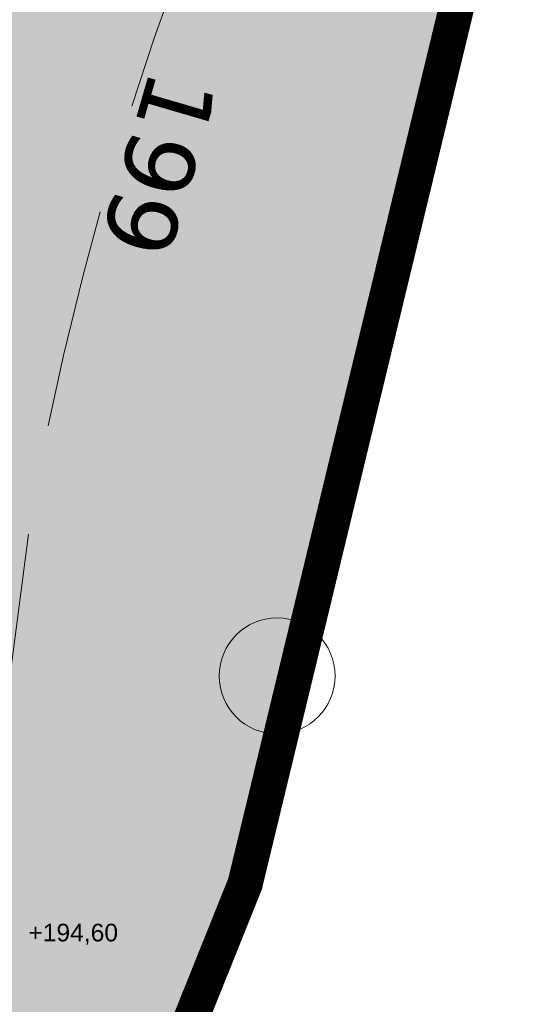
# Model space of a CAD drawing. Header units: metres. Extents: x 470877 to 470966, y 6514611 to 6514728.
# Tile 248 of 256: x 470927.72 to 470930.62, y 6514648.96 to 6514654.54. Entities that reach past the tile are written whole.
import ezdxf

# ---------------------------------------------------------------- set-up
doc = ezdxf.new("R2010")
doc.units = ezdxf.units.M
doc.linetypes.add('DASHED', pattern=[19.05, 12.7, -6.35])
doc.linetypes.add('DASHED2', pattern=[0.375, 0.25, -0.125])
doc.layers.add('A-L_tekst høyder', color=4, linetype='Continuous')
doc.layers.add('L 771-Gressarealer', color=7, linetype='Continuous', lineweight=9, true_color=0xe1e1ad)
doc.layers.add('LA DIV-Grense_delområde', color=7, linetype='DASHED', lineweight=9, true_color=0x007f00)
doc.layers.add('LA TEK-Punkthøgde ny', color=255, linetype='Continuous', lineweight=9)
doc.layers.add('LA TER-Ny kote 1m', color=95, linetype='Continuous', lineweight=13)
doc.styles.add('Arealtekst', font='arial.ttf')
doc.styles.add('Verdana', font='verdana.ttf')

msp = doc.modelspace()

# ---------------------------------------------------------------- hatches: boundary and pattern name
at = {"layer": 'L 771-Gressarealer'}
h = msp.add_hatch(color=256, dxfattribs=at)
edge = h.paths.add_edge_path()
edge.add_line((470884.7451, 6514673.4778), (470885.2695, 6514664.8693))
edge.add_line((470885.2695, 6514664.8693), (470885.4381, 6514661.664))
edge.add_arc((470668.033, 6514651.8375), 217.6271, 0.102899, 2.587952, ccw=False)
edge.add_arc((470897.3492, 6514652.0074), 11.6916, 178.9172, 222.26756)
edge.add_line((470888.6973, 6514644.1437), (470888.2361, 6514643.6823))
edge.add_arc((470897.4216, 6514652.0904), 12.4527, 222.47013, 230.56353)
edge.add_line((470889.5113, 6514642.4728), (470888.9421, 6514641.7794))
edge.add_arc((470896.5554, 6514650.8868), 11.8704, 230.10606, 238.56765)
edge.add_line((470890.365, 6514640.7582), (470889.8895, 6514639.9927))
edge.add_arc((470897.3023, 6514651.9397), 14.0599, 238.18167, 245.35035)
edge.add_line((470891.4384, 6514639.1611), (470891.0634, 6514638.3453))
edge.add_arc((470897.4085, 6514652.0918), 15.1402, 245.22298, 251.86892)
edge.add_line((470892.697, 6514637.7033), (470892.4186, 6514636.8471))
edge.add_arc((470897.2921, 6514651.834), 15.7593, 251.98657, 258.30609)
edge.add_line((470894.0979, 6514636.4018), (470893.9132, 6514635.5223))
edge.add_arc((470897.0632, 6514650.2174), 15.0289, 257.90157, 264.97425)
edge.add_line((470895.7466, 6514635.2463), (470895.6811, 6514634.644))
edge.add_arc((470897.3207, 6514653.0387), 18.4676, 264.90661, 274.45549)
edge.add_line((470898.7553, 6514634.6269), (470898.8978, 6514633.4302))
edge.add_arc((470897.3492, 6514652.0074), 18.6416, 274.76533, 282.9449)
edge.add_line((470901.5251, 6514633.8396), (470902.0171, 6514633.9497))
edge.add_line((470902.0171, 6514633.9497), (470901.6886, 6514635.4133))
edge.add_line((470901.6886, 6514635.4133), (470901.6743, 6514635.4772))
edge.add_line((470901.6743, 6514635.4772), (470901.3366, 6514635.3971))
edge.add_line((470901.3366, 6514635.3971), (470901.28, 6514635.6406))
edge.add_arc((470904.8173, 6514621.4744), 14.6012, 85.40735, 104.0202, ccw=False)
edge.add_arc((470907.7194, 6514653.7967), 17.8524, 264.42928, 283.27069)
edge.add_line((470911.8175, 6514636.4211), (470911.6119, 6514637.2957))
edge.add_arc((470907.7173, 6514653.8461), 17.0024, 283.24172, 288.511)
edge.add_line((470913.1154, 6514637.7233), (470912.8288, 6514638.5762))
edge.add_arc((470907.6664, 6514653.9717), 16.238, 288.53723, 293.38636)
edge.add_line((470914.1117, 6514639.0676), (470913.7547, 6514639.8933))
edge.add_arc((470907.7095, 6514653.8681), 15.2263, 293.39205, 298.76176)
edge.add_line((470915.0359, 6514640.5203), (470914.6028, 6514641.3092))
edge.add_arc((470907.6845, 6514653.8982), 14.3647, 298.79126, 304.73906)
edge.add_line((470915.8701, 6514642.0939), (470915.3587, 6514642.8313))
edge.add_arc((470906.0867, 6514655.8824), 16.0094, 305.39174, 311.0584)
edge.add_line((470916.602, 6514643.8107), (470916.1712, 6514644.2972))
edge.add_arc((470907.7222, 6514653.8445), 12.749, 311.5074, 365.07307)
edge.add_line((470920.4213, 6514654.9719), (470919.956, 6514660.5537))
edge.add_arc((470929.7437, 6514661.6666), 9.8508, 145.76926, 186.48674, ccw=False)
edge.add_line((470921.5993, 6514667.2079), (470937.1259, 6514688.0203))
edge.add_arc((470944.5262, 6514682.2962), 9.3558, 95.26128, 142.27834, ccw=False)
edge.add_arc((470942.1514, 6514703.6883), 12.1707, 277.15959, 354.52407)
edge.add_line((470954.2665, 6514702.5269), (470954.0166, 6514702.5397))
edge.add_line((470954.0166, 6514702.5397), (470954.0677, 6514710.6912))
edge.add_line((470954.0677, 6514710.6912), (470965.4334, 6514710.5646))
edge.add_line((470965.4334, 6514710.5646), (470933.57, 6514668.44))
edge.add_line((470933.57, 6514668.44), (470932.9209, 6514665.5125))
edge.add_line((470932.9209, 6514665.5125), (470930.9825, 6514657.8512))
edge.add_line((470930.9825, 6514657.8512), (470928.9995, 6514649.6407))
edge.add_line((470928.9995, 6514649.6407), (470923.035, 6514634.1824))
edge.add_line((470923.035, 6514634.1824), (470920.0117, 6514630.6817))
edge.add_line((470920.0117, 6514630.6817), (470912.6319, 6514619.8513))
edge.add_line((470912.6319, 6514619.8513), (470910.9073, 6514618.8911))
edge.add_line((470910.9073, 6514618.8911), (470878.5701, 6514632.1213))
edge.add_line((470878.5701, 6514632.1213), (470877.5852, 6514672.8632))
edge.add_line((470877.5852, 6514672.8632), (470880.2291, 6514682.09))
edge.add_line((470880.2291, 6514682.09), (470884.2194, 6514682.1082))
edge.add_line((470884.2194, 6514682.1082), (470884.7451, 6514673.4778))

# ---------------------------------------------------------------- linework, layer by layer
at = {"layer": 'LA DIV-Grense_delområde', "ltscale": 0.2}
msp.add_lwpolyline([(470965.4334, 6514710.5646, 0.2, 0.2, 0), (470933.57, 6514668.44, 0.2, 0.2, 0), (470932.9209, 6514665.5125, 0.2, 0.2, 0), (470931.4151, 6514659.6451, 0.2, 0.2, 0), (470928.999, 6514649.6411, 0.2, 0.2, 0), (470925.2431, 6514640.2913, 0.2, 0.2, 0), (470923.0345, 6514634.1828, 0.2, 0.2, 0), (470920.0112, 6514630.6821, 0.2, 0.2, 0), (470912.6314, 6514619.8517, 0.2, 0.2, 0), (470910.9067, 6514618.8915, 0.2, 0.2, 0), (470878.5696, 6514632.1217, 0.2, 0.2, 0), (470877.5847, 6514672.8636, 0.2, 0.2, 0), (470880.2291, 6514682.09, 0.2, 0.2, 0), (470880.18, 6514692.87, 0.2, 0.2, 0)], format="xyseb", dxfattribs=at)
at = {"layer": 'LA TER-Ny kote 1m', "linetype": 'DASHED2', "ltscale": 5, "flags": 128}
for points in [[(470884.2992, 6514637.9121, -0.382404), (470885.106, 6514637.9499, 0.01637), (470885.106, 6514637.9499, 0.224873), (470900.4685, 6514633.6292), (470900.2068, 6514635.1628, -0.119656), (470909.0484, 6514635.7431, 0.346873), (470926.3321, 6514652.304, -0.079106), (470928.843, 6514662.0041, 0.450542)], [(470894.813, 6514632.1419, 0.100111), (470902.6187, 6514633.0148, -0.066328), (470909.1247, 6514633.7435, 0.362722), (470927.782, 6514651.7163, -0.105119), (470930.5632, 6514658.6172, -0.079699)], [(470921.0938, 6514636.8218, 0.193161), (470929.1809, 6514650.8203)]]:
    msp.add_lwpolyline(points, format="xyb", dxfattribs=at)
at = {"layer": 'LA TER-Ny kote 1m'}
msp.add_circle((470929.1809, 6514650.8203), 0.3287, dxfattribs=at)

# ---------------------------------------------------------------- texts
at = {"layer": 'A-L_tekst høyder', "linetype": 'Continuous', "insert": (470927.7693, 6514649.4153), "char_height": 0.1, "attachment_point": 1, "style": 'Arealtekst'}
msp.add_mtext_dynamic_manual_height_columns('+194,60', width=1.682211, gutter_width=722.9014, heights=[0], dxfattribs=at)
at = {"layer": 'LA TEK-Punkthøgde ny', "style": 'Verdana'}
msp.add_text('199', height=0.4, rotation=253.709, dxfattribs=at).set_placement((470928.4666, 6514654.2789))

doc.saveas('drawing.dxf')
